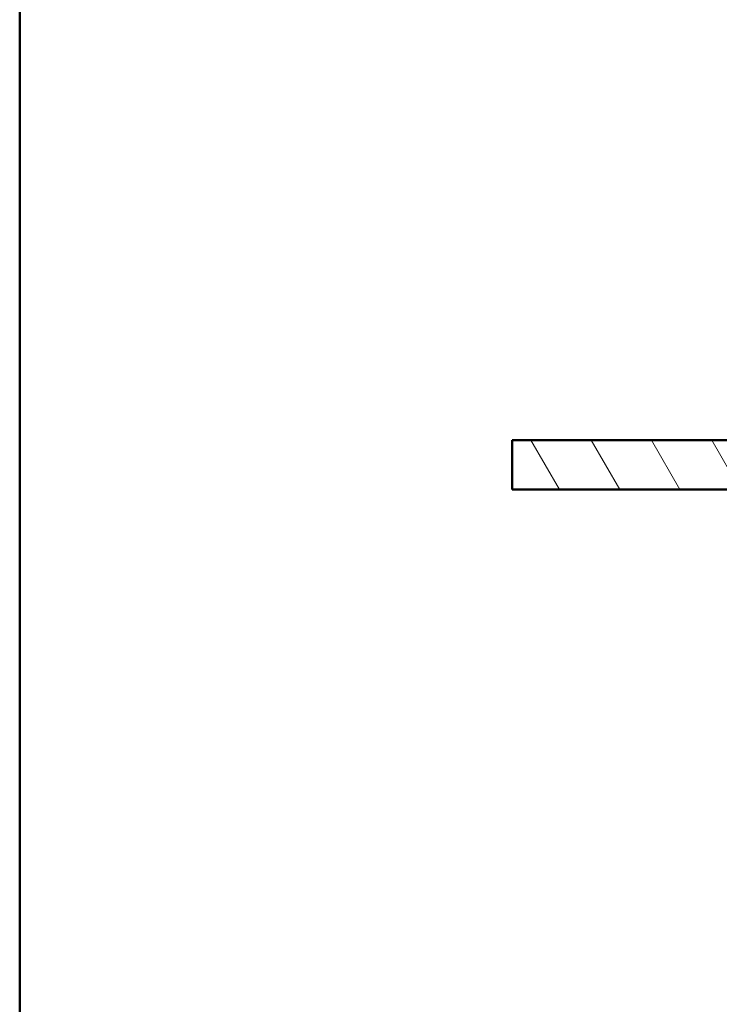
# Model space of a CAD drawing. Header units: millimetres. Extents: x 100 to 2000, y 93 to 3947.
# Tile 3 of 20: x 100 to 526, y 1421 to 2020. Entities that reach past the tile are written whole.
import ezdxf

# ---------------------------------------------------------------- set-up
doc = ezdxf.new("R2010")
doc.units = ezdxf.units.MM
doc.header["$LTSCALE"] = 10
for name, color, linetype, lineweight in [('Hatch', 7, 'Continuous', 9), ('Sketch Geometry(ISO)', 7, 'Continuous', 50), ('Visible Edges(ISO)', 7, 'Continuous', 50)]:
    doc.layers.add(name, color=color, linetype=linetype, lineweight=lineweight)

# ---------------------------------------------------------------- blocks, each defined once
blk = doc.blocks.new('Borders Marketing Border')
at = {"layer": 'Sketch Geometry(ISO)'}
blk.add_line((10, 10), (10, 287), dxfattribs=at)

msp = doc.modelspace()

# ---------------------------------------------------------------- hatches: boundary and pattern name
at = {"layer": 'Hatch'}
h = msp.add_hatch(dxfattribs=at)
h.set_pattern_fill('ANSI31', color=256, scale=254, angle=75, style=0)
h.set_pattern_definition([(120, (0, 0), (-27.4963, -15.875), [])])
h.paths.add_polyline_path([(1099.69, 1734.33), (1099.69, 1764.33), (964.39, 1764.33), (964.39, 1757.83), (963.89, 1757.83), (958.39, 1757.83), (957.39, 1756.83), (957.39, 1734.33)])
h.paths.add_polyline_path([(399.69, 1764.33), (399.69, 1734.33), (567.39, 1734.33), (567.39, 1756.83), (566.39, 1757.83), (560.89, 1757.83), (560.39, 1757.83), (560.39, 1764.33)])

# ---------------------------------------------------------------- linework, layer by layer
at = {"layer": 'Visible Edges(ISO)'}
for p, q in [((399.69, 1764.33), (399.69, 1734.33)), ((560.39, 1764.33), (399.69, 1764.33)), ((399.69, 1734.33), (567.39, 1734.33))]:
    msp.add_line(p, q, dxfattribs=at)

# ---------------------------------------------------------------- block references
at = {"xscale": 10, "yscale": 10, "zscale": 10}
msp.add_blockref('Borders Marketing Border', (0, 0), dxfattribs=at)

doc.saveas('drawing.dxf')
